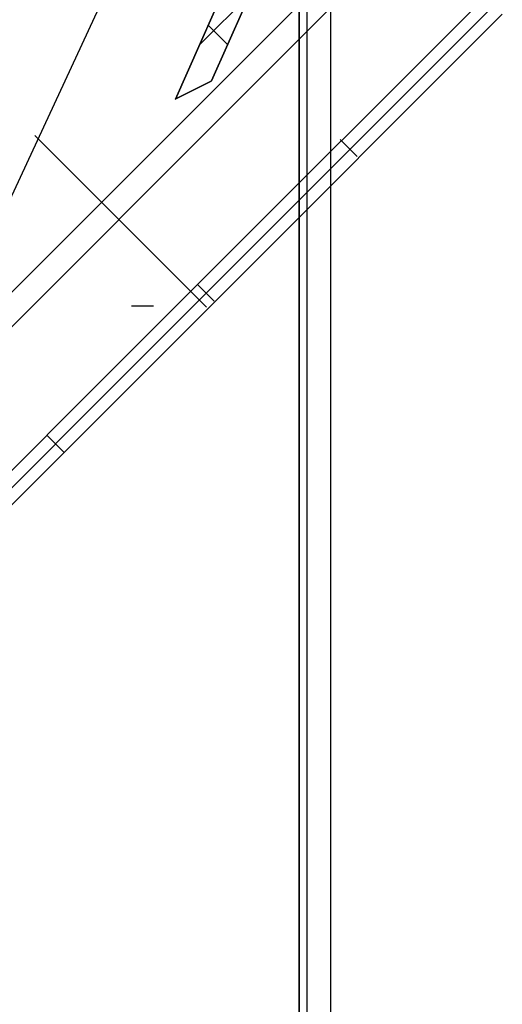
# Model space of a CAD drawing. Header units: millimetres. Extents: x -1690 to 192, y -898 to 54.
# Tile 241 of 256: x 162 to 191, y -43 to 18. Entities that reach past the tile are written whole.
import ezdxf

# ---------------------------------------------------------------- set-up
doc = ezdxf.new("R2010")
doc.units = ezdxf.units.MM
doc.header["$MEASUREMENT"] = 0
doc.layers.add('OVIDIO 186x93x72h', color=7, linetype='Continuous')

msp = doc.modelspace()

# ---------------------------------------------------------------- linework, layer by layer
at = {"layer": 'OVIDIO 186x93x72h', "extrusion": (-0.265507, 0.881208, -0.391124)}
for points in [[(-171.945, 657.252), (-126.326, 598.032)], [(-126.326, 598.032), (-171.945, 657.252)]]:
    msp.add_lwpolyline(points, dxfattribs=at)
at = {"layer": 'OVIDIO 186x93x72h', "extrusion": (-0.202852, -0.108979, 0.973126)}
for points in [[(41.457, 164.814), (41.457, 325.47)], [(41.457, 325.47), (41.457, 164.814)], [(41.752, 325.47), (41.752, 164.814)], [(42.048, 325.47), (42.048, 164.814)], [(42.048, 164.814), (42.048, 325.47)]]:
    msp.add_lwpolyline(points, dxfattribs=at)
at = {"layer": 'OVIDIO 186x93x72h', "extrusion": (-0.265352, 0.881274, -0.39108)}
msp.add_lwpolyline([(-168.649, 646.43), (-124.336, 588.875)], dxfattribs=at)
at = {"layer": 'OVIDIO 186x93x72h', "extrusion": (-0.26556, 0.881185, -0.391139)}
for points in [[(-126.348, 596.592), (-172.669, 656.71)], [(-172.669, 656.71), (-126.348, 596.592)]]:
    msp.add_lwpolyline(points, dxfattribs=at)
at = {"layer": 'OVIDIO 186x93x72h', "extrusion": (-0.265352, 0.881275, -0.391079)}
for points in [[(-168.859, 654.392), (-126.475, 599.342)], [(-126.475, 599.342), (-168.859, 654.392)], [(-126.654, 599.204), (-169.038, 654.254)], [(-169.038, 654.254), (-126.654, 599.204)]]:
    msp.add_lwpolyline(points, dxfattribs=at)
at = {"layer": 'OVIDIO 186x93x72h', "extrusion": (-0.235702, -0.235702, 0.942809)}
for points in [[(95.67, 268.87), (95.67, 377.947)], [(96.618, 377.947), (96.618, 268.87)], [(94.369, 365.621), (94.369, 260.213)], [(98.516, 268.87), (98.516, 377.947)], [(99.464, 377.947), (99.464, 268.87)], [(93.592, 362.612), (93.592, 258.072)]]:
    msp.add_lwpolyline(points, dxfattribs=at)
at = {"layer": 'OVIDIO 186x93x72h', "extrusion": (0.881185, -0.265561, -0.391139)}
for points in [[(80.371, 723.957), (34.051, 663.839)], [(34.051, 663.839), (80.371, 723.957)]]:
    msp.add_lwpolyline(points, dxfattribs=at)
at = {"layer": 'OVIDIO 186x93x72h', "extrusion": (0.881208, -0.265507, -0.391124)}
for points in [[(34.017, 665.274), (79.637, 724.494)], [(79.637, 724.494), (34.017, 665.274)]]:
    msp.add_lwpolyline(points, dxfattribs=at)
at = {"layer": 'OVIDIO 186x93x72h', "extrusion": (0.881274, -0.265352, -0.39108)}
for points in [[(33.507, 655.003), (77.82, 712.558)], [(31.644, 615.791), (73.512, 670.17)]]:
    msp.add_lwpolyline(points, dxfattribs=at)
at = {"layer": 'OVIDIO 186x93x72h', "extrusion": (1, 0, 0)}
for points in [[(-422.092, 717.374), (27.588, 717.374)], [(27.588, 717.374), (-422.092, 717.374)], [(-422.092, 715.085), (27.208, 715.085)], [(27.208, 715.085), (-422.092, 715.085)]]:
    msp.add_lwpolyline(points, dxfattribs=at)
at = {"layer": 'OVIDIO 186x93x72h'}
for points in [[(178.771, 27.588), (178.771, -422.092)], [(178.771, -422.092), (178.771, 27.588)], [(179.258, -422.092), (179.258, 27.588)], [(180.717, -422.092), (180.717, 27.588)], [(148.519, -11.736), (184.71, 24.456)], [(149.579, -12.796), (185.763, 23.388)], [(172.639, 16.035), (175.736, 19.132)], [(173.056, 0.78), (190.729, 18.453)], [(173.055, 0.78), (154.529, -17.746)], [(155.06, -18.276), (173.586, 0.25)], [(173.586, 0.25), (155.06, -18.276)], [(164.323, -9.013), (163.262, -7.953)]]:
    msp.add_lwpolyline(points, dxfattribs=at)
at = {"layer": 'OVIDIO 186x93x72h', "extrusion": (-0.108979, -0.202852, 0.973126)}
for points in [[(144.804, 270.732), (144.804, 110.076)], [(144.804, 110.076), (144.804, 270.732)], [(145.099, 270.732), (145.099, 110.076)], [(145.394, 110.076), (145.394, 270.732)], [(145.394, 270.732), (145.394, 110.076)], [(141.787, 264.155), (141.787, 254.113)], [(142.378, 264.155), (142.378, 254.113)]]:
    msp.add_lwpolyline(points, dxfattribs=at)
at = {"layer": 'OVIDIO 186x93x72h', "extrusion": (0.881275, -0.265352, -0.391079)}
for points in [[(76.698, 721.482), (34.315, 666.432)], [(34.315, 666.432), (76.698, 721.482)], [(76.519, 721.619), (34.135, 666.57)], [(34.135, 666.57), (76.519, 721.619)]]:
    msp.add_lwpolyline(points, dxfattribs=at)
at = {"layer": 'OVIDIO 186x93x72h', "extrusion": (1, -9.4522e-07, 0)}
for points in [[(27.208, 716.426), (-422.092, 716.427)], [(-422.092, 716.427), (27.208, 716.426)]]:
    msp.add_lwpolyline(points, dxfattribs=at)
at = {"layer": 'OVIDIO 186x93x72h', "extrusion": (-0.108985, -0.202861, 0.973124)}
msp.add_lwpolyline([(142.968, 254.121), (142.968, 264.163)], dxfattribs=at)
at = {"layer": 'OVIDIO 186x93x72h', "extrusion": (-3.1529e-06, -7.09955e-06, 1)}
for points in [[(171.163, 12.71), (175.004, 21.36)], [(175.004, 21.36), (171.163, 12.71)], [(173.376, 13.817), (176.391, 20.605)], [(176.391, 20.605), (173.376, 13.817)]]:
    msp.add_lwpolyline(points, dxfattribs=at)
at = {"layer": 'OVIDIO 186x93x72h', "extrusion": (0.0004027, 0.000402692, 1)}
for points in [[(190.204, 18.989), (172.526, 1.311)], [(172.526, 1.311), (190.204, 18.989)]]:
    msp.add_lwpolyline(points, dxfattribs=at)
at = {"layer": 'OVIDIO 186x93x72h', "extrusion": (8.00265e-07, 8.00267e-07, 1)}
for points in [[(173.586, 0.25), (191.254, 17.918)], [(191.254, 17.918), (173.586, 0.25)]]:
    msp.add_lwpolyline(points, dxfattribs=at)
at = {"layer": 'OVIDIO 186x93x72h', "extrusion": (1.53119e-05, -1.53111e-05, 1)}
msp.add_lwpolyline([(173.167, 17.26), (174.36, 16.067)], dxfattribs=at)
at = {"layer": 'OVIDIO 186x93x72h', "extrusion": (-0.108986, -0.202861, 0.973124)}
for points in [[(142.968, 196.74), (142.968, 254.121)], [(142.968, 254.121), (142.968, 196.74)]]:
    msp.add_lwpolyline(points, dxfattribs=at)
at = {"layer": 'OVIDIO 186x93x72h', "extrusion": (-5.87934e-06, 1, 1.17593e-05)}
msp.add_lwpolyline([(-168.468, 714.517), (-169.81, 711.834)], dxfattribs=at)
at = {"layer": 'OVIDIO 186x93x72h', "extrusion": (0.984053, 0.058701, -0.167909)}
for points in [[(3.853, 730.33), (1.914, 735.786)], [(1.257, 735.553), (3.196, 730.096)]]:
    msp.add_lwpolyline(points, dxfattribs=at)
at = {"layer": 'OVIDIO 186x93x72h', "extrusion": (0.276123, -0.122622, 0.953268)}
msp.add_lwpolyline([(81.705, 71.033), (81.705, 72.533)], dxfattribs=at)
at = {"layer": 'OVIDIO 186x93x72h', "extrusion": (-0.108989, -0.202866, 0.973122)}
for points in [[(143.681, 196.745), (143.681, 254.126)], [(144.394, 196.745), (144.394, 254.126)], [(144.394, 254.126), (144.394, 196.745)], [(146.191, 254.227), (146.191, 256.89)], [(146.191, 256.89), (146.191, 254.227)], [(145.478, 254.227), (145.478, 255.906)], [(144.766, 254.227), (144.766, 254.923)], [(144.766, 254.923), (144.766, 254.227)]]:
    msp.add_lwpolyline(points, dxfattribs=at)
at = {"layer": 'OVIDIO 186x93x72h', "extrusion": (6.13581e-06, 3.06745e-06, 1)}
for points in [[(171.156, 12.703), (173.369, 13.809)], [(173.369, 13.809), (171.156, 12.703)]]:
    msp.add_lwpolyline(points, dxfattribs=at)
at = {"layer": 'OVIDIO 186x93x72h', "extrusion": (0.276089, -0.12261, 0.953279)}
for points in [[(81.698, 72.022), (81.698, 71.007)], [(80.406, 72.507), (80.406, 71.007)]]:
    msp.add_lwpolyline(points, dxfattribs=at)
at = {"layer": 'OVIDIO 186x93x72h', "extrusion": (0.999884, 0.000231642, 0.015217)}
msp.add_lwpolyline([(0.558, -5.256), (11.099, 687.154)], dxfattribs=at)
at = {"layer": 'OVIDIO 186x93x72h', "extrusion": (0.472605, 0.494807, 0.729253)}
msp.add_lwpolyline([(-110.431, 384.857), (-110.43, 384.903), (-110.43, 384.949), (-110.432, 384.996), (-110.436, 385.042), (-110.44, 385.088), (-110.446, 385.134), (-110.454, 385.181), (-110.463, 385.226), (-110.473, 385.272), (-110.485, 385.317), (-110.498, 385.362), (-110.513, 385.406), (-110.529, 385.45), (-110.546, 385.493), (-110.564, 385.535), (-110.584, 385.577)], dxfattribs=at)
at = {"layer": 'OVIDIO 186x93x72h', "extrusion": (-0.021464, -0.046296, 0.998697)}
msp.add_lwpolyline([(143.311, 12.408), (143.311, 112.921)], dxfattribs=at)
at = {"layer": 'OVIDIO 186x93x72h', "extrusion": (0.000231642, 0.999884, -0.015217)}
msp.add_lwpolyline([(-173.069, -2.63), (-162.523, 690.093)], dxfattribs=at)
at = {"layer": 'OVIDIO 186x93x72h', "extrusion": (-0.015219, 0.015219, 0.999768)}
msp.add_lwpolyline([(181.303, 10.23), (182.363, 9.17)], dxfattribs=at)
at = {"layer": 'OVIDIO 186x93x72h', "extrusion": (0.000378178, 0.000378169, 1)}
for points in [[(172.526, 1.311), (154, -17.215)], [(154, -17.215), (172.526, 1.311)]]:
    msp.add_lwpolyline(points, dxfattribs=at)
at = {"layer": 'OVIDIO 186x93x72h', "extrusion": (-0.007398, 0.007398, 0.999945)}
for points in [[(172.501, 1.339), (173.562, 0.279)], [(173.562, 0.279), (172.501, 1.339)]]:
    msp.add_lwpolyline(points, dxfattribs=at)

doc.saveas('drawing.dxf')
